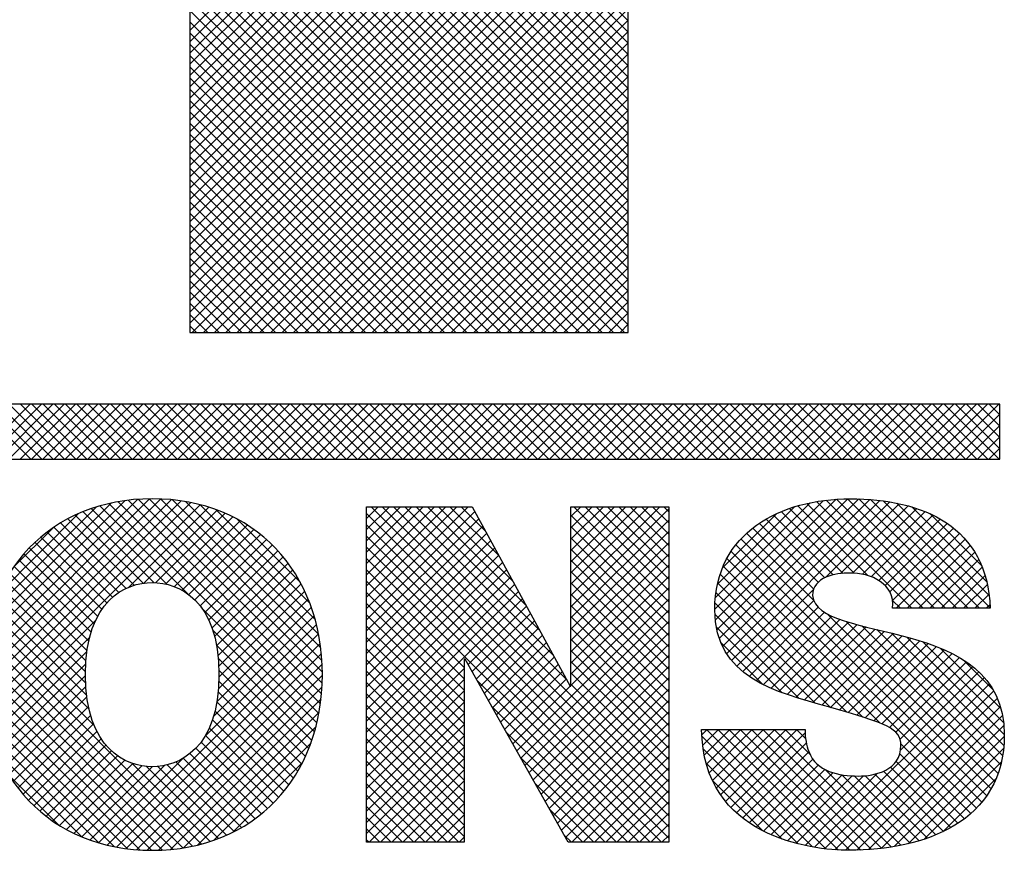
# Model space of a CAD drawing. Extents: x 0 to 34, y 0 to 22.
# Tile 15 of 20: x 30.817 to 31.203, y 3.037 to 3.363. Entities that reach past the tile are written whole.
import ezdxf
from ezdxf.enums import TextEntityAlignment as Align

# ---------------------------------------------------------------- set-up
doc = ezdxf.new("R2010")
doc.units = 0
doc.header["$LTSCALE"] = 0.25
doc.header["$MEASUREMENT"] = 0
for name, color, linetype in [('DIM', 7, 'CONTINUOUS'), ('FORMAT', 6, 'CONTINUOUS'), ('LOGO_HI', 11, 'CONTINUOUS')]:
    doc.layers.add(name, color=color, linetype=linetype)
doc.styles.add('RD25', font='ROMAND.shx', dxfattribs={"height": 0.25})
doc.styles.add('ROMAND', font='ROMAND.SHX')
doc.styles.add('RS10', font='ROMANS.shx', dxfattribs={"height": 0.1})

# ---------------------------------------------------------------- blocks, each defined once
blk = doc.blocks.new('FORMAT')
at = {"layer": 'LOGO_HI'}
for p, q in [((0.90287, 0.8263), (0.53216, 1.19701)), ((0.90287, 0.83072), (0.53811, 1.19548)), ((0.90287, 0.83514), (0.54443, 1.19357)), ((0.90287, 0.83956), (0.55143, 1.191)), ((0.90287, 0.84398), (0.55969, 1.18715)), ((0.90287, 0.87491), (0.59443, 1.18335)), ((0.73087, 0.8711), (1.04351, 1.18373)), ((0.90287, 0.8484), (0.56902, 1.18224)), ((0.90287, 0.85282), (0.57986, 1.17582)), ((0.90287, 0.87049), (0.59895, 1.17441)), ((0.73087, 0.86668), (1.03825, 1.17406)), ((0.90287, 0.85724), (0.59351, 1.1666)), ((0.90287, 0.86608), (0.60347, 1.16547)), ((0.73087, 0.86226), (1.03299, 1.16438)), ((0.90287, 0.86166), (0.60799, 1.15653)), ((0.73087, 0.85784), (1.02773, 1.1547)), ((0.73087, 0.85342), (1.02248, 1.14503)), ((0.73087, 0.849), (1.01722, 1.13535)), ((0.73087, 0.84458), (1.01196, 1.12567)), ((0.73087, 0.84016), (1.0067, 1.116)), ((0.73087, 0.83574), (1.00145, 1.10632)), ((0.73087, 0.83133), (0.99619, 1.09664)), ((0.73087, 0.82691), (0.9907, 1.08674)), ((0.73087, 0.82249), (0.98543, 1.07704)), ((0.90287, 0.82188), (0.65409, 1.07066)), ((0.73087, 0.81807), (0.98016, 1.06735)), ((0.90287, 0.81746), (0.65914, 1.06119)), ((0.73087, 0.81365), (0.97489, 1.05766)), ((0.90287, 0.81304), (0.66419, 1.05172)), ((0.73087, 0.80923), (0.96961, 1.04797)), ((0.90287, 0.80862), (0.66924, 1.04225)), ((0.73087, 0.80481), (0.96434, 1.03828)), ((0.90287, 0.8042), (0.67429, 1.03278)), ((0.73087, 0.80039), (0.95907, 1.02859)), ((0.90287, 0.79978), (0.67935, 1.02331)), ((0.73087, 0.79597), (0.9538, 1.0189)), ((0.90287, 0.79536), (0.6844, 1.01384)), ((0.73087, 0.79155), (0.94853, 1.0092)), ((0.90287, 0.79095), (0.68939, 1.00442)), ((0.73087, 0.78713), (0.94347, 0.99973)), ((0.90287, 0.78653), (0.69445, 0.99495)), ((0.73087, 0.78271), (0.93817, 0.99001)), ((0.90287, 0.78211), (0.6995, 0.98547)), ((0.73087, 0.77829), (0.93287, 0.98029)), ((0.90287, 0.77769), (0.70456, 0.976)), ((0.73087, 0.77387), (0.92756, 0.97056)), ((0.90287, 0.77327), (0.70961, 0.96652)), ((0.73087, 0.76945), (0.92226, 0.96084)), ((0.90287, 0.76885), (0.71467, 0.95705)), ((0.73087, 0.76503), (0.91696, 0.95112)), ((0.90287, 0.76443), (0.71972, 0.94757)), ((0.73087, 0.76061), (0.91165, 0.9414)), ((0.90287, 0.76001), (0.72478, 0.9381)), ((0.73087, 0.7562), (0.90635, 0.93167)), ((0.90287, 0.75559), (0.72984, 0.92862)), ((0.73171, 0.75261), (0.90287, 0.92377)), ((0.90143, 0.75261), (0.73087, 0.92317)), ((0.89701, 0.75261), (0.73087, 0.91875)), ((0.73613, 0.75261), (0.90287, 0.91935)), ((0.89259, 0.75261), (0.73087, 0.91433)), ((0.74055, 0.75261), (0.90287, 0.91493)), ((0.88817, 0.75261), (0.73087, 0.90991)), ((0.74497, 0.75261), (0.90287, 0.91051)), ((0.88375, 0.75261), (0.73087, 0.90549)), ((0.74938, 0.75261), (0.90287, 0.90609)), ((0.87933, 0.75261), (0.73087, 0.90107)), ((0.7538, 0.75261), (0.90287, 0.90168)), ((0.87491, 0.75261), (0.73087, 0.89665)), ((0.75822, 0.75261), (0.90287, 0.89726)), ((0.76264, 0.75261), (0.90287, 0.89284)), ((0.87049, 0.75261), (0.73087, 0.89223)), ((0.86607, 0.75261), (0.73087, 0.88781)), ((0.76706, 0.75261), (0.90287, 0.88842)), ((0.86165, 0.75261), (0.73087, 0.88339)), ((0.77148, 0.75261), (0.90287, 0.884)), ((0.85723, 0.75261), (0.73087, 0.87897)), ((0.7759, 0.75261), (0.90287, 0.87958)), ((0.85281, 0.75261), (0.73087, 0.87455)), ((0.78032, 0.75261), (0.90287, 0.87516)), ((0.84839, 0.75261), (0.73087, 0.87013)), ((0.78474, 0.75261), (0.90287, 0.87074)), ((0.84398, 0.75261), (0.73087, 0.86571)), ((0.78916, 0.75261), (0.90287, 0.86632)), ((0.79358, 0.75261), (0.90287, 0.8619)), ((0.83956, 0.75261), (0.73087, 0.86129)), ((0.83514, 0.75261), (0.73087, 0.85688)), ((0.798, 0.75261), (0.90287, 0.85748)), ((0.83072, 0.75261), (0.73087, 0.85246)), ((0.80242, 0.75261), (0.90287, 0.85306)), ((0.8263, 0.75261), (0.73087, 0.84804)), ((0.80684, 0.75261), (0.90287, 0.84864)), ((0.82188, 0.75261), (0.73087, 0.84362)), ((0.81126, 0.75261), (0.90287, 0.84422)), ((0.81746, 0.75261), (0.73087, 0.8392)), ((0.81568, 0.75261), (0.90287, 0.8398)), ((0.81304, 0.75261), (0.73087, 0.83478)), ((0.8201, 0.75261), (0.90287, 0.83538)), ((0.82451, 0.75261), (0.90287, 0.83096)), ((0.80862, 0.75261), (0.73087, 0.83036)), ((0.8042, 0.75261), (0.73087, 0.82594)), ((0.82893, 0.75261), (0.90287, 0.82655)), ((0.79978, 0.75261), (0.73087, 0.82152)), ((0.83335, 0.75261), (0.90287, 0.82213)), ((0.79536, 0.75261), (0.73087, 0.8171)), ((0.83777, 0.75261), (0.90287, 0.81771)), ((0.79094, 0.75261), (0.73087, 0.81268)), ((0.84219, 0.75261), (0.90287, 0.81329)), ((0.78652, 0.75261), (0.73087, 0.80826)), ((0.84661, 0.75261), (0.90287, 0.80887)), ((0.7821, 0.75261), (0.73087, 0.80384)), ((0.85103, 0.75261), (0.90287, 0.80445)), ((0.85545, 0.75261), (0.90287, 0.80003)), ((0.77768, 0.75261), (0.73087, 0.79942)), ((0.77326, 0.75261), (0.73087, 0.795)), ((0.85987, 0.75261), (0.90287, 0.79561)), ((0.76884, 0.75261), (0.73087, 0.79058)), ((0.86429, 0.75261), (0.90287, 0.79119)), ((0.76443, 0.75261), (0.73087, 0.78616)), ((0.86871, 0.75261), (0.90287, 0.78677)), ((0.76001, 0.75261), (0.73087, 0.78175)), ((0.87313, 0.75261), (0.90287, 0.78235)), ((0.75559, 0.75261), (0.73087, 0.77733)), ((0.87755, 0.75261), (0.90287, 0.77793)), ((0.75117, 0.75261), (0.73087, 0.77291)), ((0.88197, 0.75261), (0.90287, 0.77351)), ((0.88639, 0.75261), (0.90287, 0.76909)), ((0.74675, 0.75261), (0.73087, 0.76849)), ((0.74233, 0.75261), (0.73087, 0.76407)), ((0.89081, 0.75261), (0.90287, 0.76467)), ((0.73791, 0.75261), (0.73087, 0.75965)), ((0.89523, 0.75261), (0.90287, 0.76025)), ((0.73349, 0.75261), (0.73087, 0.75523)), ((0.89964, 0.75261), (0.90287, 0.75583)), ((0.64658, 0.70284), (0.66822, 0.72448)), ((0.66836, 0.70284), (0.64671, 0.72448)), ((0.651, 0.70284), (0.67264, 0.72448)), ((0.67278, 0.70284), (0.65113, 0.72448)), ((0.65542, 0.70284), (0.67706, 0.72448)), ((0.6772, 0.70284), (0.65555, 0.72448)), ((0.65984, 0.70284), (0.68148, 0.72448)), ((0.68162, 0.70284), (0.65997, 0.72448)), ((0.66426, 0.70284), (0.6859, 0.72448)), ((0.68603, 0.70284), (0.66439, 0.72448)), ((0.66868, 0.70284), (0.69032, 0.72448)), ((0.69045, 0.70284), (0.66881, 0.72448)), ((0.6731, 0.70284), (0.69474, 0.72448)), ((0.69487, 0.70284), (0.67323, 0.72448)), ((0.67752, 0.70284), (0.69916, 0.72448)), ((0.69929, 0.70284), (0.67765, 0.72448)), ((0.68193, 0.70284), (0.70358, 0.72448)), ((0.70371, 0.70284), (0.68207, 0.72448)), ((0.68635, 0.70284), (0.708, 0.72448)), ((0.70813, 0.70284), (0.68649, 0.72448)), ((0.69077, 0.70284), (0.71242, 0.72448)), ((0.71255, 0.70284), (0.69091, 0.72448)), ((0.69519, 0.70284), (0.71684, 0.72448)), ((0.71697, 0.70284), (0.69533, 0.72448)), ((0.69961, 0.70284), (0.72126, 0.72448)), ((0.72139, 0.70284), (0.69975, 0.72448)), ((0.70403, 0.70284), (0.72568, 0.72448)), ((0.72581, 0.70284), (0.70417, 0.72448)), ((0.70845, 0.70284), (0.7301, 0.72448)), ((0.73023, 0.70284), (0.70858, 0.72448)), ((0.71287, 0.70284), (0.73452, 0.72448)), ((0.73465, 0.70284), (0.713, 0.72448)), ((0.71729, 0.70284), (0.73893, 0.72448)), ((0.73907, 0.70284), (0.71742, 0.72448)), ((0.72171, 0.70284), (0.74335, 0.72448)), ((0.74349, 0.70284), (0.72184, 0.72448)), ((0.72613, 0.70284), (0.74777, 0.72448)), ((0.74791, 0.70284), (0.72626, 0.72448)), ((0.73055, 0.70284), (0.75219, 0.72448)), ((0.75233, 0.70284), (0.73068, 0.72448)), ((0.73497, 0.70284), (0.75661, 0.72448)), ((0.75675, 0.70284), (0.7351, 0.72448)), ((0.73939, 0.70284), (0.76103, 0.72448)), ((0.76116, 0.70284), (0.73952, 0.72448)), ((0.74381, 0.70284), (0.76545, 0.72448)), ((0.76558, 0.70284), (0.74394, 0.72448)), ((0.74823, 0.70284), (0.76987, 0.72448)), ((0.77, 0.70284), (0.74836, 0.72448)), ((0.75265, 0.70284), (0.77429, 0.72448)), ((0.77442, 0.70284), (0.75278, 0.72448)), ((0.75706, 0.70284), (0.77871, 0.72448)), ((0.77884, 0.70284), (0.7572, 0.72448)), ((0.76148, 0.70284), (0.78313, 0.72448)), ((0.78326, 0.70284), (0.76162, 0.72448)), ((0.7659, 0.70284), (0.78755, 0.72448)), ((0.78768, 0.70284), (0.76604, 0.72448)), ((0.77032, 0.70284), (0.79197, 0.72448)), ((0.7921, 0.70284), (0.77046, 0.72448)), ((0.77474, 0.70284), (0.79639, 0.72448)), ((0.79652, 0.70284), (0.77488, 0.72448)), ((0.77916, 0.70284), (0.80081, 0.72448)), ((0.80094, 0.70284), (0.7793, 0.72448)), ((0.78358, 0.70284), (0.80523, 0.72448)), ((0.80536, 0.70284), (0.78371, 0.72448)), ((0.788, 0.70284), (0.80965, 0.72448)), ((0.80978, 0.70284), (0.78813, 0.72448)), ((0.79242, 0.70284), (0.81406, 0.72448)), ((0.8142, 0.70284), (0.79255, 0.72448)), ((0.79684, 0.70284), (0.81848, 0.72448)), ((0.81862, 0.70284), (0.79697, 0.72448)), ((0.80126, 0.70284), (0.8229, 0.72448)), ((0.82304, 0.70284), (0.80139, 0.72448)), ((0.80568, 0.70284), (0.82732, 0.72448)), ((0.82746, 0.70284), (0.80581, 0.72448)), ((0.8101, 0.70284), (0.83174, 0.72448)), ((0.83188, 0.70284), (0.81023, 0.72448)), ((0.81452, 0.70284), (0.83616, 0.72448)), ((0.83629, 0.70284), (0.81465, 0.72448)), ((0.81894, 0.70284), (0.84058, 0.72448)), ((0.84071, 0.70284), (0.81907, 0.72448)), ((0.82336, 0.70284), (0.845, 0.72448)), ((0.84513, 0.70284), (0.82349, 0.72448)), ((0.82778, 0.70284), (0.84942, 0.72448)), ((0.84955, 0.70284), (0.82791, 0.72448)), ((0.83219, 0.70284), (0.85384, 0.72448)), ((0.85397, 0.70284), (0.83233, 0.72448)), ((0.83661, 0.70284), (0.85826, 0.72448)), ((0.85839, 0.70284), (0.83675, 0.72448)), ((0.84103, 0.70284), (0.86268, 0.72448)), ((0.86281, 0.70284), (0.84117, 0.72448)), ((0.84545, 0.70284), (0.8671, 0.72448)), ((0.86723, 0.70284), (0.84559, 0.72448)), ((0.84987, 0.70284), (0.87152, 0.72448)), ((0.87165, 0.70284), (0.85001, 0.72448)), ((0.85429, 0.70284), (0.87594, 0.72448)), ((0.87607, 0.70284), (0.85443, 0.72448)), ((0.85871, 0.70284), (0.88036, 0.72448)), ((0.88049, 0.70284), (0.85884, 0.72448)), ((0.86313, 0.70284), (0.88478, 0.72448)), ((0.88491, 0.70284), (0.86326, 0.72448)), ((0.86755, 0.70284), (0.88919, 0.72448)), ((0.88933, 0.70284), (0.86768, 0.72448)), ((0.87197, 0.70284), (0.89361, 0.72448)), ((0.89375, 0.70284), (0.8721, 0.72448)), ((0.87639, 0.70284), (0.89803, 0.72448)), ((0.89817, 0.70284), (0.87652, 0.72448)), ((0.88081, 0.70284), (0.90245, 0.72448)), ((0.90259, 0.70284), (0.88094, 0.72448)), ((0.88523, 0.70284), (0.90687, 0.72448)), ((0.90701, 0.70284), (0.88536, 0.72448)), ((0.88965, 0.70284), (0.91129, 0.72448)), ((0.91143, 0.70284), (0.88978, 0.72448)), ((0.89407, 0.70284), (0.91571, 0.72448)), ((0.91584, 0.70284), (0.8942, 0.72448)), ((0.89849, 0.70284), (0.92013, 0.72448)), ((0.92026, 0.70284), (0.89862, 0.72448)), ((0.90291, 0.70284), (0.92455, 0.72448)), ((0.92468, 0.70284), (0.90304, 0.72448)), ((0.90733, 0.70284), (0.92897, 0.72448)), ((0.9291, 0.70284), (0.90746, 0.72448)), ((0.91174, 0.70284), (0.93339, 0.72448)), ((0.93352, 0.70284), (0.91188, 0.72448)), ((0.91616, 0.70284), (0.93781, 0.72448)), ((0.93794, 0.70284), (0.9163, 0.72448)), ((0.92058, 0.70284), (0.94223, 0.72448)), ((0.94236, 0.70284), (0.92072, 0.72448)), ((0.925, 0.70284), (0.94665, 0.72448)), ((0.94678, 0.70284), (0.92514, 0.72448)), ((0.92942, 0.70284), (0.95107, 0.72448)), ((0.9512, 0.70284), (0.92956, 0.72448)), ((0.93384, 0.70284), (0.95549, 0.72448)), ((0.95562, 0.70284), (0.93397, 0.72448)), ((0.93826, 0.70284), (0.95991, 0.72448)), ((0.96004, 0.70284), (0.93839, 0.72448)), ((0.94268, 0.70284), (0.96432, 0.72448)), ((0.96446, 0.70284), (0.94281, 0.72448)), ((0.9471, 0.70284), (0.96874, 0.72448)), ((0.96888, 0.70284), (0.94723, 0.72448)), ((0.95152, 0.70284), (0.97316, 0.72448)), ((0.9733, 0.70284), (0.95165, 0.72448)), ((0.95594, 0.70284), (0.97758, 0.72448)), ((0.97772, 0.70284), (0.95607, 0.72448)), ((0.96036, 0.70284), (0.982, 0.72448)), ((0.98214, 0.70284), (0.96049, 0.72448)), ((0.96478, 0.70284), (0.98642, 0.72448)), ((0.98656, 0.70284), (0.96491, 0.72448)), ((0.9692, 0.70284), (0.99084, 0.72448)), ((0.99097, 0.70284), (0.96933, 0.72448)), ((0.97362, 0.70284), (0.99526, 0.72448)), ((0.99539, 0.70284), (0.97375, 0.72448)), ((0.97804, 0.70284), (0.99968, 0.72448)), ((0.99981, 0.70284), (0.97817, 0.72448)), ((0.98246, 0.70284), (1.0041, 0.72448)), ((1.00423, 0.70284), (0.98259, 0.72448)), ((0.98687, 0.70284), (1.00852, 0.72448)), ((1.00865, 0.70284), (0.98701, 0.72448)), ((0.99129, 0.70284), (1.01294, 0.72448)), ((1.01307, 0.70284), (0.99143, 0.72448)), ((0.99571, 0.70284), (1.01736, 0.72448)), ((1.01749, 0.70284), (0.99585, 0.72448)), ((1.00013, 0.70284), (1.02178, 0.72448)), ((1.02191, 0.70284), (1.00027, 0.72448)), ((1.00455, 0.70284), (1.0262, 0.72448)), ((1.02633, 0.70284), (1.00469, 0.72448)), ((1.00897, 0.70284), (1.03062, 0.72448)), ((1.03075, 0.70284), (1.00911, 0.72448)), ((1.01339, 0.70284), (1.03504, 0.72448)), ((1.03517, 0.70284), (1.01352, 0.72448)), ((1.01781, 0.70284), (1.03945, 0.72448)), ((1.03959, 0.70284), (1.01794, 0.72448)), ((1.02223, 0.70284), (1.04387, 0.72448)), ((1.04401, 0.70284), (1.02236, 0.72448)), ((1.02665, 0.70284), (1.04829, 0.72448)), ((1.04843, 0.70284), (1.02678, 0.72448)), ((1.0487, 0.70698), (1.0312, 0.72448)), ((1.0487, 0.7114), (1.03562, 0.72448)), ((1.0487, 0.71582), (1.04004, 0.72448)), ((1.0487, 0.72024), (1.04446, 0.72448)), ((1.03107, 0.70284), (1.0487, 0.72047)), ((1.03549, 0.70284), (1.0487, 0.71605)), ((1.03991, 0.70284), (1.0487, 0.71163)), ((1.04433, 0.70284), (1.0487, 0.70722)), ((0.64931, 0.61718), (0.71937, 0.68724)), ((0.64936, 0.62165), (0.71501, 0.6873)), ((0.64947, 0.61292), (0.72352, 0.68697)), ((0.64967, 0.62638), (0.7104, 0.68711)), ((0.64982, 0.60885), (0.72746, 0.68649)), ((0.65029, 0.63142), (0.70548, 0.68661)), ((0.65034, 0.60495), (0.73123, 0.68584)), ((0.65103, 0.60122), (0.73482, 0.68501)), ((0.65135, 0.6369), (0.70013, 0.68568)), ((0.65303, 0.643), (0.69415, 0.68412)), ((0.73004, 0.65), (0.69551, 0.68453)), ((0.78145, 0.60301), (0.69902, 0.68543)), ((0.78206, 0.60681), (0.7027, 0.68618)), ((0.7825, 0.61079), (0.70655, 0.68675)), ((0.70691, 0.65268), (0.73826, 0.68403)), ((0.78276, 0.61495), (0.71059, 0.68713)), ((0.78282, 0.61931), (0.71483, 0.6873)), ((0.78265, 0.6239), (0.7193, 0.68725)), ((0.7822, 0.62877), (0.72406, 0.68691)), ((0.78139, 0.634), (0.72917, 0.68622)), ((0.78006, 0.63975), (0.73479, 0.68502)), ((0.80016, 0.68406), (0.80027, 0.68418)), ((0.80016, 0.67964), (0.80469, 0.68418)), ((0.80016, 0.67522), (0.80911, 0.68418)), ((0.80016, 0.6708), (0.81353, 0.68418)), ((0.80016, 0.66638), (0.81795, 0.68418)), ((0.80016, 0.66196), (0.82237, 0.68418)), ((0.80016, 0.65754), (0.82679, 0.68418)), ((0.80016, 0.65312), (0.83121, 0.68418)), ((0.80016, 0.6487), (0.83563, 0.68418)), ((0.80016, 0.64429), (0.84005, 0.68418)), ((0.91874, 0.56736), (0.80192, 0.68418)), ((0.91874, 0.57178), (0.80634, 0.68418)), ((0.87859, 0.61635), (0.81076, 0.68418)), ((0.87331, 0.62605), (0.81518, 0.68418)), ((0.86802, 0.63576), (0.8196, 0.68418)), ((0.86274, 0.64546), (0.82402, 0.68418)), ((0.85745, 0.65516), (0.82844, 0.68418)), ((0.85217, 0.66487), (0.83286, 0.68418)), ((0.84688, 0.67457), (0.83728, 0.68418)), ((0.88038, 0.68032), (0.88424, 0.68418)), ((0.88038, 0.6759), (0.88866, 0.68418)), ((0.88038, 0.67148), (0.89308, 0.68418)), ((0.88038, 0.66706), (0.8975, 0.68418)), ((0.88038, 0.66264), (0.90192, 0.68418)), ((0.88038, 0.65822), (0.90634, 0.68418)), ((0.88038, 0.6538), (0.91076, 0.68418)), ((0.88038, 0.64938), (0.91518, 0.68418)), ((0.91874, 0.64691), (0.88147, 0.68418)), ((0.91874, 0.65133), (0.88589, 0.68418)), ((0.91874, 0.65575), (0.89031, 0.68418)), ((0.91874, 0.66016), (0.89473, 0.68418)), ((0.91874, 0.66458), (0.89915, 0.68418)), ((0.91874, 0.669), (0.90357, 0.68418)), ((0.91874, 0.67342), (0.90799, 0.68418)), ((0.91874, 0.67784), (0.91241, 0.68418)), ((0.91874, 0.68226), (0.91683, 0.68418)), ((0.93681, 0.64394), (0.97952, 0.68664)), ((0.93701, 0.63972), (0.98442, 0.68713)), ((0.93704, 0.64858), (0.9742, 0.68575)), ((0.93761, 0.6359), (0.98902, 0.68731)), ((0.93785, 0.65382), (0.96827, 0.68423)), ((0.93857, 0.63244), (0.99339, 0.68726)), ((0.93986, 0.62931), (0.99759, 0.68704)), ((0.94145, 0.62648), (1.00162, 0.68665)), ((0.94331, 0.62392), (1.00549, 0.6861)), ((0.99686, 0.65717), (0.96946, 0.68458)), ((1.01412, 0.64434), (0.97298, 0.68548)), ((1.01854, 0.64434), (0.97666, 0.68621)), ((0.98027, 0.65646), (1.0092, 0.68539)), ((1.02296, 0.64434), (0.98053, 0.68677)), ((1.02738, 0.64434), (0.98458, 0.68714)), ((0.9862, 0.65797), (1.01274, 0.68451)), ((1.03179, 0.64434), (0.98883, 0.6873)), ((1.03621, 0.64434), (0.9933, 0.68726)), ((1.04063, 0.64434), (0.99797, 0.68701)), ((1.04488, 0.64452), (1.00291, 0.68649)), ((1.0445, 0.64931), (1.00822, 0.68559)), ((1.04355, 0.65468), (1.01411, 0.68412)), ((0.6558, 0.65019), (0.6871, 0.68149)), ((0.71255, 0.65423), (0.68586, 0.68092)), ((0.71672, 0.65447), (0.68893, 0.68226)), ((0.72183, 0.65379), (0.69215, 0.68347)), ((0.71292, 0.65428), (0.74155, 0.6829)), ((0.7175, 0.65444), (0.7447, 0.68163)), ((0.72138, 0.65389), (0.74771, 0.68022)), ((0.77794, 0.64629), (0.7412, 0.68303)), ((0.80016, 0.63987), (0.84265, 0.68235)), ((0.91874, 0.56294), (0.80016, 0.68152)), ((0.88038, 0.64496), (0.91874, 0.68332)), ((0.91874, 0.64249), (0.88038, 0.68085)), ((0.93981, 0.6602), (0.96115, 0.68154)), ((0.98331, 0.65747), (0.95986, 0.68092)), ((0.98714, 0.65806), (0.9629, 0.6823)), ((0.99151, 0.65811), (0.9661, 0.68352)), ((0.9908, 0.65815), (1.01613, 0.68348)), ((0.99476, 0.65769), (1.01934, 0.68228)), ((0.99821, 0.65672), (1.0224, 0.68091)), ((1.04147, 0.66119), (1.02116, 0.68149)), ((0.70576, 0.65218), (0.68009, 0.67784)), ((0.70894, 0.65341), (0.68291, 0.67945)), ((0.72477, 0.65286), (0.75059, 0.67869)), ((0.72777, 0.65145), (0.75335, 0.67703)), ((0.77424, 0.65441), (0.74919, 0.67946)), ((0.80016, 0.63545), (0.8442, 0.67949)), ((0.91874, 0.55852), (0.80016, 0.6771)), ((0.80016, 0.63103), (0.84576, 0.67663)), ((0.88038, 0.64054), (0.91874, 0.6789)), ((0.91874, 0.63807), (0.88038, 0.67643)), ((0.97737, 0.65457), (0.95425, 0.67769)), ((0.98002, 0.65634), (0.95698, 0.67938)), ((1.00116, 0.65525), (1.02528, 0.67937)), ((1.00365, 0.65332), (1.02799, 0.67767)), ((0.66149, 0.66029), (0.67713, 0.67594)), ((0.69822, 0.64646), (0.67237, 0.67231)), ((0.70043, 0.64867), (0.67482, 0.67427)), ((0.70294, 0.65058), (0.6774, 0.67612)), ((0.73044, 0.6497), (0.75599, 0.67524)), ((0.7328, 0.64764), (0.7585, 0.67334)), ((0.80016, 0.62661), (0.84732, 0.67377)), ((0.91874, 0.5541), (0.80016, 0.67268)), ((0.88038, 0.63612), (0.91874, 0.67448)), ((0.97556, 0.64755), (0.9493, 0.6738)), ((0.97561, 0.65191), (0.95169, 0.67583)), ((1.00556, 0.65081), (1.03053, 0.67579)), ((1.0066, 0.64743), (1.03289, 0.67372)), ((0.69628, 0.64398), (0.67003, 0.67023)), ((0.73488, 0.6453), (0.7609, 0.67132)), ((0.73668, 0.64268), (0.76319, 0.66919)), ((0.80016, 0.62219), (0.84888, 0.67091)), ((0.91874, 0.63365), (0.88038, 0.67201)), ((0.88038, 0.6317), (0.91874, 0.67006)), ((1.0435, 0.57076), (0.94504, 0.66922)), ((1.04521, 0.57348), (0.94708, 0.6716)), ((1.00793, 0.64434), (1.03506, 0.67147)), ((1.01235, 0.64434), (1.03704, 0.66903)), ((0.69321, 0.63821), (0.66569, 0.66573)), ((0.69462, 0.64122), (0.6678, 0.66804)), ((0.73822, 0.6398), (0.76536, 0.66694)), ((0.73951, 0.63667), (0.76741, 0.66457)), ((0.91592, 0.5525), (0.80016, 0.66827)), ((0.80016, 0.61777), (0.85044, 0.66805)), ((0.80016, 0.61335), (0.852, 0.66519)), ((0.91874, 0.62923), (0.88038, 0.66759)), ((0.88038, 0.62728), (0.91874, 0.66564)), ((1.0416, 0.56825), (0.94319, 0.66665)), ((1.01677, 0.64434), (1.03882, 0.66639)), ((0.69115, 0.63144), (0.66182, 0.66077)), ((0.69205, 0.63495), (0.6637, 0.6633)), ((0.74054, 0.63328), (0.76935, 0.66209)), ((0.9115, 0.5525), (0.80016, 0.66385)), ((0.80016, 0.60893), (0.85355, 0.66233)), ((0.91874, 0.62481), (0.88038, 0.66317)), ((0.88038, 0.62286), (0.91874, 0.66122)), ((1.00174, 0.59927), (0.94011, 0.6609)), ((1.03951, 0.56592), (0.94154, 0.66388)), ((1.02118, 0.64434), (1.04039, 0.66355)), ((0.69048, 0.62768), (0.66005, 0.65811)), ((0.74133, 0.62965), (0.77118, 0.6595)), ((0.80016, 0.60451), (0.85511, 0.65946)), ((0.83852, 0.62106), (0.80016, 0.65943)), ((0.91874, 0.62039), (0.88038, 0.65875)), ((0.99493, 0.60165), (0.9389, 0.65769)), ((1.0256, 0.64434), (1.04175, 0.66049)), ((1.03002, 0.64434), (1.04288, 0.6572)), ((0.69006, 0.62368), (0.6584, 0.65534)), ((0.74188, 0.62578), (0.77289, 0.65679)), ((0.74218, 0.62167), (0.77448, 0.65396)), ((0.80016, 0.60009), (0.85667, 0.6566)), ((0.83852, 0.61664), (0.80016, 0.65501)), ((0.80016, 0.59567), (0.85823, 0.65374)), ((0.88038, 0.61844), (0.91874, 0.65681)), ((0.91874, 0.61597), (0.88038, 0.65433)), ((0.98861, 0.60356), (0.93794, 0.65422)), ((1.03444, 0.64434), (1.04378, 0.65368)), ((0.68995, 0.61496), (0.65547, 0.64944)), ((0.68988, 0.61944), (0.65687, 0.65245)), ((0.74225, 0.61731), (0.77595, 0.65101)), ((0.80016, 0.59125), (0.85979, 0.65088)), ((0.83852, 0.61223), (0.80016, 0.65059)), ((0.88038, 0.61402), (0.91874, 0.65239)), ((0.91874, 0.61155), (0.88038, 0.64991)), ((0.98241, 0.60534), (0.93726, 0.65049)), ((0.94542, 0.62161), (0.97555, 0.65174)), ((1.03886, 0.64434), (1.04443, 0.6499)), ((0.69033, 0.61015), (0.65419, 0.6463)), ((0.74204, 0.61269), (0.77729, 0.64794)), ((0.80016, 0.58683), (0.86134, 0.64802)), ((0.83852, 0.60781), (0.80016, 0.64617)), ((0.85914, 0.58836), (0.91874, 0.64797)), ((0.91874, 0.60713), (0.88038, 0.64549)), ((0.97625, 0.60708), (0.93688, 0.64645)), ((0.94775, 0.61952), (0.97562, 0.64739)), ((1.0097, 0.64434), (1.0066, 0.64744)), ((1.04328, 0.64434), (1.04481, 0.64587)), ((0.69124, 0.60483), (0.65304, 0.64303)), ((0.78068, 0.59936), (0.73531, 0.64472)), ((0.74013, 0.60194), (0.77959, 0.6414)), ((0.74144, 0.60766), (0.77851, 0.64473)), ((0.83852, 0.60339), (0.80016, 0.64175)), ((0.84007, 0.62232), (0.8629, 0.64516)), ((0.84166, 0.61949), (0.86446, 0.6423)), ((0.86073, 0.58553), (0.91874, 0.64355)), ((0.96998, 0.60893), (0.93685, 0.64206)), ((0.95029, 0.61764), (0.97738, 0.64473)), ((0.953, 0.61593), (0.97986, 0.64279)), ((1.0467, 0.5764), (0.98095, 0.64215)), ((0.65187, 0.59765), (0.6938, 0.63958)), ((0.69323, 0.59841), (0.65203, 0.63962)), ((0.73678, 0.59417), (0.78054, 0.63792)), ((0.84325, 0.61666), (0.86602, 0.63944)), ((0.86232, 0.5827), (0.91874, 0.63913)), ((0.91874, 0.60271), (0.88038, 0.64107)), ((0.95587, 0.61438), (0.98275, 0.64126)), ((0.95888, 0.61297), (0.9859, 0.64)), ((0.962, 0.61168), (0.98923, 0.6389)), ((0.96523, 0.61049), (0.99267, 0.63793)), ((1.04798, 0.57955), (0.98834, 0.63918)), ((0.73541, 0.55182), (0.65116, 0.63607)), ((0.69842, 0.55138), (0.78133, 0.6343)), ((0.77976, 0.59586), (0.7398, 0.63582)), ((0.83852, 0.59897), (0.80016, 0.63733)), ((0.84483, 0.61383), (0.86758, 0.63657)), ((0.84642, 0.611), (0.86913, 0.63371)), ((0.86391, 0.57987), (0.91874, 0.63471)), ((0.91874, 0.59829), (0.88038, 0.63665)), ((0.96331, 0.61118), (0.93737, 0.63712)), ((0.96855, 0.60938), (0.99618, 0.63702)), ((0.97192, 0.60834), (0.99973, 0.63615)), ((0.97534, 0.60734), (1.0033, 0.63529)), ((0.97879, 0.60636), (1.00685, 0.63442)), ((1.04901, 0.58294), (0.99449, 0.63745)), ((1.04977, 0.58659), (1.00036, 0.636)), ((1.05025, 0.59053), (1.0062, 0.63459)), ((0.73184, 0.55096), (0.65045, 0.63236)), ((0.65286, 0.59422), (0.69147, 0.63282)), ((0.70207, 0.55061), (0.78197, 0.63052)), ((0.7787, 0.5925), (0.74128, 0.62991)), ((0.83852, 0.59455), (0.80016, 0.63291)), ((0.84801, 0.60817), (0.87069, 0.63085)), ((0.8655, 0.57704), (0.91874, 0.63029)), ((0.91874, 0.59387), (0.88038, 0.63224)), ((0.95551, 0.61456), (0.93914, 0.63093)), ((0.98223, 0.60539), (1.01037, 0.63353)), ((0.98567, 0.60441), (1.01385, 0.63259)), ((0.9891, 0.60341), (1.01727, 0.63158)), ((0.9925, 0.6024), (1.0206, 0.6305)), ((1.05042, 0.59478), (1.01214, 0.63306)), ((1.05017, 0.59945), (1.01839, 0.63123)), ((0.72811, 0.55028), (0.64989, 0.6285)), ((0.65399, 0.59092), (0.69044, 0.62738)), ((0.70589, 0.55001), (0.78244, 0.62657)), ((0.83852, 0.59013), (0.80016, 0.62849)), ((0.8496, 0.60534), (0.87225, 0.62799)), ((0.91874, 0.58945), (0.88038, 0.62782)), ((0.99587, 0.60135), (1.02384, 0.62931)), ((0.99918, 0.60024), (1.02696, 0.62802)), ((1.00237, 0.59901), (1.02997, 0.62661)), ((1.04916, 0.60488), (1.02531, 0.62872)), ((0.72419, 0.54977), (0.64951, 0.62446)), ((0.65524, 0.58776), (0.68999, 0.6225)), ((0.70989, 0.5496), (0.78273, 0.62244)), ((0.77751, 0.58927), (0.74197, 0.6248)), ((0.83852, 0.58571), (0.80016, 0.62407)), ((0.85119, 0.60251), (0.87381, 0.62513)), ((0.85278, 0.59968), (0.87537, 0.62227)), ((0.86708, 0.57421), (0.91874, 0.62587)), ((0.91874, 0.58503), (0.88038, 0.6234)), ((1.00534, 0.59756), (1.03283, 0.62506)), ((1.00787, 0.59568), (1.03555, 0.62335)), ((1.04605, 0.6124), (1.03427, 0.62418)), ((0.72009, 0.54946), (0.64932, 0.62023)), ((0.77618, 0.58617), (0.74223, 0.62012)), ((0.80016, 0.58241), (0.83852, 0.62078)), ((0.83852, 0.58129), (0.80016, 0.61965)), ((0.85437, 0.59685), (0.87693, 0.61941)), ((0.86867, 0.57138), (0.91874, 0.62145)), ((0.91874, 0.58062), (0.88038, 0.61898)), ((1.00953, 0.59292), (1.0381, 0.62148)), ((1.00972, 0.58868), (1.04046, 0.61943)), ((0.71576, 0.54937), (0.64934, 0.61579)), ((0.65663, 0.58472), (0.68987, 0.61797)), ((0.7141, 0.54939), (0.78282, 0.61811)), ((0.77473, 0.5832), (0.74221, 0.61573)), ((0.80016, 0.57799), (0.83852, 0.61636)), ((0.83852, 0.57687), (0.80016, 0.61523)), ((0.90708, 0.5525), (0.84366, 0.61592)), ((0.85596, 0.59402), (0.87848, 0.61654)), ((0.87026, 0.56855), (0.91874, 0.61703)), ((0.91874, 0.5762), (0.88038, 0.61456)), ((0.976, 0.55055), (1.04263, 0.61717)), ((0.97986, 0.54999), (1.04458, 0.6147)), ((0.7112, 0.54951), (0.6496, 0.61111)), ((0.65814, 0.58181), (0.69001, 0.61369)), ((0.71853, 0.5494), (0.7827, 0.61357)), ((0.77316, 0.58036), (0.74195, 0.61157)), ((0.80016, 0.57357), (0.83852, 0.61194)), ((0.83852, 0.57245), (0.80016, 0.61081)), ((0.85755, 0.59119), (0.88009, 0.61373)), ((0.87185, 0.56572), (0.91874, 0.61261)), ((0.98388, 0.54959), (1.04629, 0.61199)), ((0.65977, 0.57902), (0.6904, 0.60965)), ((0.72323, 0.54968), (0.7823, 0.60875)), ((0.77147, 0.57763), (0.74144, 0.60766)), ((0.80016, 0.56916), (0.83852, 0.60752)), ((0.87344, 0.56289), (0.91874, 0.60819)), ((0.9881, 0.54938), (1.04774, 0.60902)), ((0.70634, 0.54995), (0.65016, 0.60613)), ((0.66151, 0.57635), (0.69102, 0.60586)), ((0.72828, 0.55031), (0.78155, 0.60358)), ((0.76967, 0.57501), (0.74069, 0.60399)), ((0.83852, 0.56803), (0.80016, 0.60639)), ((0.80016, 0.56474), (0.83852, 0.6031)), ((0.90266, 0.5525), (0.84932, 0.60584)), ((0.87503, 0.56006), (0.91874, 0.60377)), ((0.99254, 0.5494), (1.04891, 0.60577)), ((0.70107, 0.5508), (0.65113, 0.60074)), ((0.66337, 0.57379), (0.69189, 0.6023)), ((0.66535, 0.57135), (0.693, 0.599)), ((0.76775, 0.57251), (0.7397, 0.60056)), ((0.83852, 0.56361), (0.80016, 0.60197)), ((0.87662, 0.55723), (0.91874, 0.59935)), ((0.99717, 0.54962), (1.04976, 0.60221)), ((0.66744, 0.56902), (0.69436, 0.59594)), ((0.73379, 0.5514), (0.78033, 0.59794)), ((0.76571, 0.57013), (0.73845, 0.59739)), ((0.80016, 0.56032), (0.83852, 0.59868)), ((0.83852, 0.55919), (0.80016, 0.59755)), ((0.89824, 0.5525), (0.85498, 0.59577)), ((0.9317, 0.59464), (0.93383, 0.59676)), ((0.93203, 0.59055), (0.93825, 0.59676)), ((0.93263, 0.58673), (0.94267, 0.59676)), ((0.93349, 0.58316), (0.94709, 0.59676)), ((0.98037, 0.54993), (0.93353, 0.59676)), ((0.93457, 0.57983), (0.95151, 0.59676)), ((0.93588, 0.57671), (0.95593, 0.59676)), ((0.93739, 0.57381), (0.96035, 0.59676)), ((0.98522, 0.5495), (0.93795, 0.59676)), ((0.93911, 0.5711), (0.96477, 0.59676)), ((0.941, 0.56858), (0.96919, 0.59676)), ((0.98977, 0.54936), (0.94237, 0.59676)), ((0.94308, 0.56623), (0.97226, 0.59541)), ((0.9941, 0.54945), (0.94679, 0.59676)), ((0.99827, 0.5497), (0.95121, 0.59676)), ((1.0023, 0.55009), (0.95563, 0.59676)), ((1.00618, 0.55063), (0.96005, 0.59676)), ((0.9741, 0.58713), (0.96447, 0.59676)), ((0.97245, 0.5932), (0.96889, 0.59676)), ((1.00204, 0.55006), (1.05028, 0.5983)), ((0.69522, 0.55223), (0.65269, 0.59476)), ((0.66965, 0.56681), (0.69599, 0.59315)), ((0.76129, 0.56571), (0.7352, 0.5918)), ((0.76356, 0.56786), (0.73696, 0.59446)), ((0.74004, 0.55323), (0.77838, 0.59157)), ((0.80016, 0.5559), (0.83852, 0.59426)), ((0.83852, 0.55477), (0.80016, 0.59313)), ((0.87821, 0.5544), (0.91874, 0.59493)), ((0.97519, 0.55069), (0.93173, 0.59415)), ((0.94532, 0.56406), (0.97273, 0.59147)), ((1.00719, 0.5508), (1.05041, 0.59402)), ((1.03724, 0.56377), (1.00983, 0.59118)), ((0.6884, 0.55463), (0.65522, 0.58781)), ((0.67197, 0.56471), (0.69787, 0.59061)), ((0.6744, 0.56273), (0.70004, 0.58836)), ((0.75642, 0.56175), (0.73086, 0.5873)), ((0.75891, 0.56367), (0.73317, 0.58941)), ((0.83637, 0.5525), (0.80016, 0.58872)), ((0.80118, 0.5525), (0.83852, 0.58984)), ((0.88073, 0.5525), (0.91874, 0.59051)), ((0.96956, 0.55189), (0.9322, 0.58925)), ((0.94773, 0.56204), (0.97372, 0.58804)), ((1.01274, 0.55193), (1.05014, 0.58933)), ((0.67696, 0.56086), (0.70249, 0.58639)), ((0.67963, 0.55911), (0.70526, 0.58474)), ((0.68243, 0.55749), (0.70838, 0.58344)), ((0.69493, 0.55232), (0.72793, 0.58532)), ((0.73882, 0.55282), (0.70811, 0.58354)), ((0.75107, 0.55826), (0.7253, 0.58403)), ((0.7538, 0.55994), (0.72824, 0.5855)), ((0.74765, 0.55642), (0.77505, 0.58382)), ((0.83195, 0.5525), (0.80016, 0.5843)), ((0.8056, 0.5525), (0.83852, 0.58542)), ((0.89382, 0.5525), (0.86064, 0.58569)), ((0.88515, 0.5525), (0.91874, 0.58609)), ((0.96324, 0.55379), (0.93334, 0.5837)), ((0.95029, 0.56019), (0.97525, 0.58514)), ((1.03221, 0.55996), (1.00796, 0.58421)), ((1.0348, 0.56178), (1.0094, 0.58718)), ((1.01891, 0.55368), (1.04927, 0.58404)), ((0.68535, 0.55599), (0.71191, 0.58255)), ((0.68841, 0.55463), (0.71597, 0.58219)), ((0.6916, 0.5534), (0.72087, 0.58268)), ((0.74209, 0.55398), (0.71376, 0.5823)), ((0.74521, 0.55527), (0.7182, 0.58229)), ((0.7482, 0.5567), (0.72198, 0.58293)), ((0.82753, 0.5525), (0.80016, 0.57988)), ((0.81002, 0.5525), (0.83852, 0.581)), ((0.88957, 0.5525), (0.91874, 0.58168)), ((0.953, 0.55848), (0.97736, 0.58284)), ((0.95586, 0.55692), (0.98001, 0.58107)), ((0.95887, 0.55551), (0.98315, 0.57979)), ((1.00992, 0.55131), (0.98031, 0.58092)), ((1.02656, 0.55677), (1.00297, 0.58036)), ((1.02946, 0.55829), (1.00576, 0.58198)), ((0.67928, 0.55933), (0.66005, 0.57856)), ((0.81444, 0.5525), (0.83852, 0.57658)), ((0.89399, 0.5525), (0.91874, 0.57726)), ((0.95551, 0.5571), (0.93586, 0.57676)), ((0.96202, 0.55424), (0.98675, 0.57897)), ((0.9653, 0.5531), (0.99076, 0.57856)), ((0.96873, 0.55211), (0.9952, 0.57858)), ((0.97229, 0.55126), (1.00052, 0.57948)), ((1.01353, 0.55212), (0.98667, 0.57898)), ((1.01699, 0.55308), (0.99154, 0.57853)), ((1.02032, 0.55417), (0.99586, 0.57863)), ((1.02351, 0.5554), (0.99965, 0.57926)), ((1.0263, 0.55665), (1.04721, 0.57756)), ((0.82311, 0.5525), (0.80016, 0.57546)), ((0.81886, 0.5525), (0.83852, 0.57216)), ((0.8894, 0.5525), (0.8663, 0.57561)), ((0.89841, 0.5525), (0.91874, 0.57284)), ((0.76204, 0.56639), (0.76494, 0.5693)), ((0.81869, 0.5525), (0.80016, 0.57104)), ((0.90283, 0.5525), (0.91874, 0.56842)), ((0.81427, 0.5525), (0.80016, 0.56662)), ((0.82328, 0.5525), (0.83852, 0.56774)), ((0.88498, 0.5525), (0.87196, 0.56553)), ((0.80985, 0.5525), (0.80016, 0.5622)), ((0.8277, 0.5525), (0.83852, 0.56332)), ((0.90725, 0.5525), (0.91874, 0.564)), ((0.80543, 0.5525), (0.80016, 0.55778)), ((0.83212, 0.5525), (0.83852, 0.5589)), ((0.91167, 0.5525), (0.91874, 0.55958)), ((0.80102, 0.5525), (0.80016, 0.55336)), ((0.83654, 0.5525), (0.83852, 0.55448)), ((0.88056, 0.5525), (0.87762, 0.55545)), ((0.91609, 0.5525), (0.91874, 0.55516))]:
    blk.add_line(p, q, dxfattribs=at)
for points in [[(0.73087, 0.92668), (0.73087, 0.92668), (0.73087, 0.75261), (0.73087, 0.75261)], [(0.90287, 0.75261), (0.90287, 0.75261), (0.90287, 0.92584), (0.90287, 0.92584)], [(0.73087, 0.75261), (0.73087, 0.75261), (0.90287, 0.75261), (0.90287, 0.75261)], [(1.0487, 0.72448), (1.0487, 0.72448), (-1.0487, 0.72448), (-1.0487, 0.72448)], [(1.0487, 0.70284), (1.0487, 0.70284), (1.0487, 0.72448), (1.0487, 0.72448)], [(-1.0487, 0.70284), (-1.0487, 0.70284), (1.0487, 0.70284), (1.0487, 0.70284)], [(0.80016, 0.68418), (0.80016, 0.68418), (0.84165, 0.68418), (0.84165, 0.68418)], [(0.80016, 0.5525), (0.80016, 0.5525), (0.80016, 0.68418), (0.80016, 0.68418)], [(0.84165, 0.68418), (0.84165, 0.68418), (0.88002, 0.61373), (0.88002, 0.61373)], [(0.88038, 0.61373), (0.88038, 0.61373), (0.88038, 0.68418), (0.88038, 0.68418)], [(0.88038, 0.68418), (0.88038, 0.68418), (0.91874, 0.68418), (0.91874, 0.68418)], [(0.91874, 0.68418), (0.91874, 0.68418), (0.91874, 0.5525), (0.91874, 0.5525)], [(1.00652, 0.64434), (1.00726, 0.64932), (1.00505, 0.65264), (1.00173, 0.65485)], [(0.97518, 0.64932), (0.97591, 0.63991), (0.99472, 0.63789), (1.01335, 0.63273)], [(1.04488, 0.64434), (1.04488, 0.64434), (1.00652, 0.64434), (1.00652, 0.64434)], [(0.83889, 0.62442), (0.83889, 0.62442), (0.83852, 0.62442), (0.83852, 0.62442)], [(0.83852, 0.62442), (0.83852, 0.62442), (0.83852, 0.5525), (0.83852, 0.5525)], [(0.87927, 0.5525), (0.87927, 0.5525), (0.83889, 0.62442), (0.83889, 0.62442)], [(0.88002, 0.61373), (0.88002, 0.61373), (0.88038, 0.61373), (0.88038, 0.61373)], [(0.93165, 0.59676), (0.93165, 0.59676), (0.97223, 0.59676), (0.97223, 0.59676)], [(0.97223, 0.59676), (0.97223, 0.59345), (0.97277, 0.59049), (0.9737, 0.58809)], [(0.83852, 0.5525), (0.83852, 0.5525), (0.80016, 0.5525), (0.80016, 0.5525)], [(0.91874, 0.5525), (0.91874, 0.5525), (0.87927, 0.5525), (0.87927, 0.5525)]]:
    blk.add_open_spline(points, degree=3, dxfattribs=at)
for points, knots in [([(0.71606, 0.68731), (0.75608, 0.68731), (0.78282, 0.65855), (0.78282, 0.61834), (0.78282, 0.61834), (0.78282, 0.57813), (0.75608, 0.54936), (0.71606, 0.54936), (0.71606, 0.54936), (0.67605, 0.54936), (0.6493, 0.57813), (0.6493, 0.61834), (0.6493, 0.61834), (0.6493, 0.65855), (0.67605, 0.68731), (0.71606, 0.68731)], [0, 0, 0, 0, 0.25, 0.25, 0.25, 0.25, 0.5, 0.5, 0.5, 0.5, 0.75, 0.75, 0.75, 0.75, 1, 1, 1, 1]), ([(0.98144, 0.60561), (0.96061, 0.61151), (0.93681, 0.61723), (0.93681, 0.64379), (0.93681, 0.64379), (0.93681, 0.67422), (0.96282, 0.68731), (0.98993, 0.68731), (0.98993, 0.68731), (1.01851, 0.68731), (1.04378, 0.67643), (1.04488, 0.64434)], [0.25, 0.25, 0.25, 0.25, 0.3125, 0.3125, 0.3125, 0.3125, 0.375, 0.375, 0.375, 0.375, 0.4375, 0.4375, 0.4375, 0.4375]), ([(1.00173, 0.65485), (0.99841, 0.65725), (0.9938, 0.65817), (0.98974, 0.65817), (0.98974, 0.65817), (0.98421, 0.65817), (0.97518, 0.6567), (0.97518, 0.64932)], [0.5625, 0.5625, 0.5625, 0.5625, 0.625, 0.625, 0.625, 0.625, 0.6875, 0.6875, 0.6875, 0.6875]), ([(0.71606, 0.58219), (0.72639, 0.58219), (0.74225, 0.58902), (0.74225, 0.61834), (0.74225, 0.61834), (0.74225, 0.64766), (0.72639, 0.65448), (0.71606, 0.65448), (0.71606, 0.65448), (0.70573, 0.65448), (0.68987, 0.64766), (0.68987, 0.61834), (0.68987, 0.61834), (0.68987, 0.58902), (0.70573, 0.58219), (0.71606, 0.58219)], [0, 0, 0, 0, 0.25, 0.25, 0.25, 0.25, 0.5, 0.5, 0.5, 0.5, 0.75, 0.75, 0.75, 0.75, 1, 1, 1, 1]), ([(1.01335, 0.63273), (1.03197, 0.62756), (1.05042, 0.61889), (1.05042, 0.59473), (1.05042, 0.59473), (1.05042, 0.56043), (1.01888, 0.54936), (0.98956, 0.54936), (0.98956, 0.54936), (0.97462, 0.54936), (0.93202, 0.55472), (0.93165, 0.59676)], [0.75, 0.75, 0.75, 0.75, 0.8125, 0.8125, 0.8125, 0.8125, 0.875, 0.875, 0.875, 0.875, 0.9375, 0.9375, 0.9375, 0.9375]), ([(0.9737, 0.58809), (0.97665, 0.58016), (0.9855, 0.57851), (0.99306, 0.57851), (0.99306, 0.57851), (0.9997, 0.57851), (1.00985, 0.58071), (1.00985, 0.59049), (1.00985, 0.59049), (1.00985, 0.59731), (1.00413, 0.59916), (0.98144, 0.60561)], [0.0625, 0.0625, 0.0625, 0.0625, 0.125, 0.125, 0.125, 0.125, 0.1875, 0.1875, 0.1875, 0.1875, 0.25, 0.25, 0.25, 0.25])]:
    blk.add_open_spline(points, degree=3, knots=knots, dxfattribs=at)
at = {"layer": 'FORMAT', "color": 7, "style": 'ROMAND'}
blk.add_attdef('CONTRACT', text='', height=0.2, dxfattribs=at).set_placement((-4.14798, 1.05358), align=Align.CENTER)
at = {"layer": 'FORMAT', "color": 1, "style": 'RS10'}
for tag, p in [('DDATE', (-3.75, 0.32297)), ('CDATE', (-3.75, -0.17703)), ('ADATE', (-3.75, -0.67703)), ('IDATE', (-3.75, -1.17702)), ('OF', (2.75762, -1.6582)), ('PDATE', (-3.75, -1.67702))]:
    blk.add_attdef(tag, text='', height=0.1, dxfattribs=at).set_placement(p, align=Align.MIDDLE)
for tag, p in [('DRAFT', (-6.09626, 0.32297)), ('CHECKED', (-6.09626, -0.17703)), ('APPROVED', (-6.09626, -0.67703)), ('ISSUED', (-6.09626, -1.17702)), ('SCALE', (0.1541, -1.6582)), ('PRODUCTION', (-6.09626, -1.67702))]:
    blk.add_attdef(tag, text='', height=0.1, dxfattribs=at).set_placement(p, align=Align.MIDDLE_LEFT)
at = {"layer": 'FORMAT', "color": 7, "style": 'RD25'}
for tag, p in [('DESCRIPTION1', (0, 0)), ('DESCRIPTION2', (0, -0.4548)), ('NUMBER', (0.5375, -1.2342)), ('REV', (2.7375, -1.2342))]:
    blk.add_attdef(tag, text='', height=0.25, dxfattribs=at).set_placement(p, align=Align.MIDDLE)
at = {"layer": 'FORMAT', "color": 7, "style": 'RS10'}
for tag, p in [('MATERIAL1', (-8.3941, -0.51413)), ('MATERIAL2', (-8.3941, -0.67604)), ('FINISH1', (-8.3725, -1.20383)), ('FINISH2', (-8.3725, -1.36574))]:
    blk.add_attdef(tag, p, '', height=0.1, dxfattribs=at)
at = {"layer": 'FORMAT', "color": 1, "style": 'RS10'}
blk.add_attdef('FILE', text='', height=0.1, dxfattribs=at).set_placement((-1.232, -1.70694), align=Align.RIGHT)

msp = doc.modelspace()

# ---------------------------------------------------------------- block references
at = {"layer": 'DIM'}
msp.add_blockref('FORMAT', (30.1525, 2.488), dxfattribs=at)

doc.saveas('drawing.dxf')
